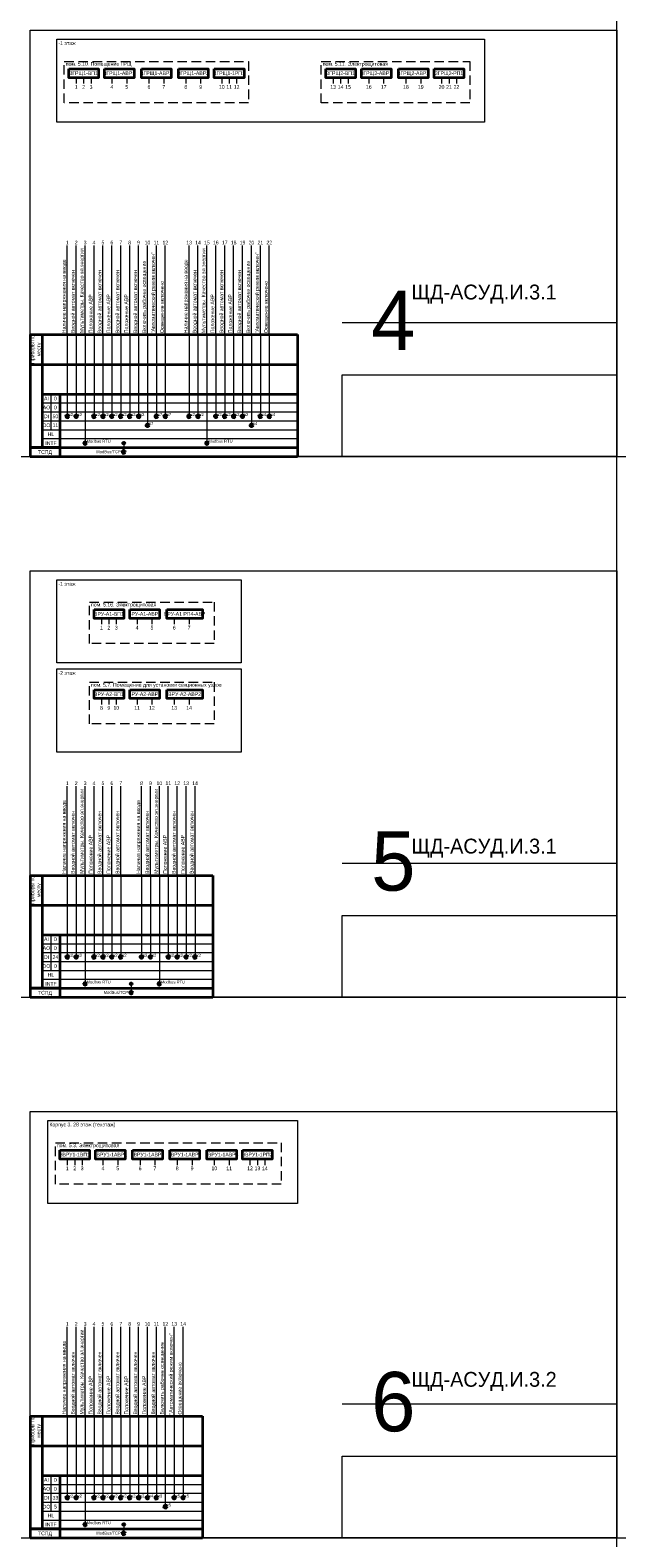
# Model space of a CAD drawing. Header units: millimetres. Extents: x -1173 to 6733, y -4591 to 345.
# Tile 10 of 93: x -1173 to -778, y -3135 to -2120. Entities that reach past the tile are written whole.
import ezdxf
from ezdxf.enums import TextEntityAlignment as Align

# ---------------------------------------------------------------- set-up
doc = ezdxf.new("R2010")
doc.units = ezdxf.units.MM
doc.linetypes.add('DASHED2', pattern=[9.525, 6.35, -3.175])
doc.layers.get('0').update_dxf_attribs({"lineweight": 15})
for name, color, linetype, lineweight in [('AK_Drawing', 7, 'Continuous', 35), ('AK_Drawing_Thin', 7, 'Continuous', 15), ('AK_Equipment', 7, 'Continuous', 35), ('AK_Impulse', 7, 'Continuous', 9), ('AK_Table', 7, 'Continuous', 35)]:
    doc.layers.add(name, color=color, linetype=linetype, lineweight=lineweight)
doc.layers.add('UNPLOTTED', color=2, linetype='Continuous', lineweight=15, plot=False)
doc.styles.add('PT Sans Narrow', font='PTN57F.ttf')
doc.styles.get("Standard").update_dxf_attribs({"font": 'arial.ttf'})

# ---------------------------------------------------------------- blocks, each defined once
blk = doc.blocks.new('*U1')
at = {"layer": 'UNPLOTTED'}
blk.add_line((0, 90), (-185, 90), dxfattribs=at)
for points in [[(0, 0), (-395, 0), (-395, 287), (0, 287)], [(-185, 55), (0, 55), (0, 0), (-185, 0)]]:
    blk.add_lwpolyline(points, close=True, dxfattribs=at)
blk = doc.blocks.new('*U247')
at = {"layer": 'AK_Impulse'}
for q in [(0, 60), (0, -55)]:
    blk.add_line((0, 0), q, dxfattribs=at)
at = {"style": 'PT Sans Narrow'}
for tag, p in [('DESC1', (-1, 1)), ('DESC2', (3, 1))]:
    blk.add_attdef(tag, p, '', height=2.5, rotation=90, dxfattribs=at)
at = {"layer": 'AK_Impulse', "style": 'PT Sans Narrow'}
blk.add_attdef('Y', text='', height=2.5, dxfattribs=at).set_placement((0, 60), align=Align.BOTTOM_CENTER)
blk = doc.blocks.new('*U266')
at = {"lineweight": -2}
for p, q in [((0, 82), (180, 82)), ((0, 82), (0, 62)), ((8, 82), (8, 62)), ((180, 82), (180, 62)), ((0, 62), (0, 0)), ((0, 62), (180, 62)), ((8, 62), (8, 6)), ((180, 62), (180, 0)), ((8, 42), (180, 42)), ((20, 42), (20, 0)), ((0, 6), (180, 6)), ((20, 6), (0, 6)), ((0, 0), (180, 0))]:
    blk.add_line(p, q, dxfattribs=at)
at = {"lineweight": 9}
for p, q in [((14, 42), (14, 18)), ((8, 36), (180, 36)), ((8, 30), (180, 30)), ((8, 24), (180, 24)), ((8, 18), (180, 18)), ((8, 12), (180, 12))]:
    blk.add_line(p, q, dxfattribs=at)
at = {"style": 'PT Sans Narrow'}
for s, p in [('AO', (11, 33)), ('AI', (11, 39)), ('DO', (11, 21)), ('DI', (11, 27)), ('INTF', (14, 9)), ('HL', (14, 15)), ('ТСПД', (10, 3))]:
    blk.add_text(s, height=2.5, dxfattribs=at).set_placement(p, align=Align.MIDDLE_CENTER)
at = {"insert": (4, 72), "char_height": 2.5, "width": 19.6, "attachment_point": 5, "rotation": 90, "style": 'PT Sans Narrow'}
blk.add_mtext('Приборы по месту', dxfattribs=at)
at = {"lineweight": 30, "flags": 1}
blk.add_attdef('PANEL_NAME', text='', height=2.5, rotation=90, dxfattribs=at).set_placement((4, 36), align=Align.MIDDLE_CENTER)
at = {"style": 'PT Sans Narrow'}
for tag, p in [('AO_SIGNAL', (17, 33)), ('AI_SIGNAL', (17, 39)), ('DO_SIGNAL', (17, 21)), ('DI_SIGNAL', (17, 27))]:
    blk.add_attdef(tag, text='', height=2.5, dxfattribs=at).set_placement(p, align=Align.MIDDLE_CENTER)
blk = doc.blocks.new('WDDOT')
for radius in [0.7, 0.5, 0.3, 0.1]:
    blk.add_circle((0, 0), radius)
blk = doc.blocks.new('*U251')
at = {"color": 0, "lineweight": 50}
for radius in [0.72, 0.449, 0.223]:
    blk.add_circle((0, -15), radius, dxfattribs=at)
at = {"style": 'PT Sans Narrow', "flags": 12}
blk.add_attdef('DESC', (1, -14.75), '', height=2, dxfattribs=at)
at = {"layer": 'UNPLOTTED', "style": 'PT Sans Narrow', "flags": 13}
blk.add_attdef('SIGNAL_TYPE', text='', height=1, dxfattribs=at).set_placement((-1, -17), align=Align.RIGHT)
blk = doc.blocks.new('*U241')
at = {"color": 0, "lineweight": 50}
for radius in [0.72, 0.449, 0.223]:
    blk.add_circle((0, -33), radius, dxfattribs=at)
at = {"style": 'PT Sans Narrow', "flags": 12}
blk.add_attdef('DESC', (1, -32.75), '', height=2, dxfattribs=at)
at = {"layer": 'UNPLOTTED', "style": 'PT Sans Narrow', "flags": 13}
blk.add_attdef('SIGNAL_TYPE', text='', height=1, dxfattribs=at).set_placement((-1, -35), align=Align.RIGHT)
blk = doc.blocks.new('*U267')
at = {"layer": 'AK_Drawing_Thin', "color": 0}
blk.add_lwpolyline([(0, 0), (288, 0), (288, -56), (0, -56)], close=True, dxfattribs=at)
at = {"style": 'PT Sans Narrow'}
for tag, p in [('LEVEL', (1, -4)), ('DESC', (1, -55))]:
    blk.add_attdef(tag, p, '', height=2.5, dxfattribs=at)
blk = doc.blocks.new('*U246')
at = {"color": 0}
blk.add_lwpolyline([(0, 0), (20, 0), (20, -6), (0, -6)], close=True, dxfattribs=at)
at = {"style": 'PT Sans Narrow'}
for tag, p in [('LEVEL', (1, -4)), ('DESC', (1, -31))]:
    blk.add_attdef(tag, p, '', height=2.5, dxfattribs=at)
blk = doc.blocks.new('*U245')
at = {"layer": 'AK_Impulse'}
blk.add_line((0, 0), (0, -4), dxfattribs=at)
at = {"layer": 'AK_Impulse', "ltscale": 500, "style": 'PT Sans Narrow'}
blk.add_attdef('Y', text='', height=2.5, dxfattribs=at).set_placement((0, -5), align=Align.TOP_CENTER)
blk = doc.blocks.new('*U261')
at = {"linetype": 'DASHED2'}
blk.add_lwpolyline([(0, 0), (124, 0), (124, -28), (0, -28)], close=True, dxfattribs=at)
at = {"style": 'PT Sans Narrow'}
blk.add_attdef('SPACE_NAME', (1, -3), '', height=2.5, dxfattribs=at)
blk = doc.blocks.new('*U252')
at = {"color": 0, "lineweight": 50}
for radius in [0.72, 0.449, 0.223]:
    blk.add_circle((0, -15), radius, dxfattribs=at)
at = {"style": 'PT Sans Narrow', "flags": 12}
blk.add_attdef('DESC', (1, -14.75), '', height=2, dxfattribs=at)
at = {"layer": 'UNPLOTTED', "style": 'PT Sans Narrow', "flags": 13}
blk.add_attdef('SIGNAL_TYPE', text='', height=1, dxfattribs=at).set_placement((-1, -17), align=Align.RIGHT)
blk = doc.blocks.new('*U253')
at = {"color": 0, "lineweight": 50}
for radius in [0.72, 0.449, 0.223]:
    blk.add_circle((0, -15), radius, dxfattribs=at)
at = {"style": 'PT Sans Narrow', "flags": 12}
blk.add_attdef('DESC', (1, -14.75), '', height=2, dxfattribs=at)
at = {"layer": 'UNPLOTTED', "style": 'PT Sans Narrow', "flags": 13}
blk.add_attdef('SIGNAL_TYPE', text='', height=1, dxfattribs=at).set_placement((-1, -17), align=Align.RIGHT)
blk = doc.blocks.new('*U254')
at = {"color": 0, "lineweight": 50}
for radius in [0.72, 0.449, 0.223]:
    blk.add_circle((0, -15), radius, dxfattribs=at)
at = {"style": 'PT Sans Narrow', "flags": 12}
blk.add_attdef('DESC', (1, -14.75), '', height=2, dxfattribs=at)
at = {"layer": 'UNPLOTTED', "style": 'PT Sans Narrow', "flags": 13}
blk.add_attdef('SIGNAL_TYPE', text='', height=1, dxfattribs=at).set_placement((-1, -17), align=Align.RIGHT)
blk = doc.blocks.new('*U255')
at = {"layer": 'AK_Impulse'}
for q in [(0, 60), (0, -73)]:
    blk.add_line((0, 0), q, dxfattribs=at)
at = {"style": 'PT Sans Narrow'}
for tag, p in [('DESC1', (-1, 1)), ('DESC2', (3, 1))]:
    blk.add_attdef(tag, p, '', height=2.5, rotation=90, dxfattribs=at)
at = {"layer": 'AK_Impulse', "style": 'PT Sans Narrow'}
blk.add_attdef('Y', text='', height=2.5, dxfattribs=at).set_placement((0, 60), align=Align.BOTTOM_CENTER)
blk = doc.blocks.new('*U256')
at = {"color": 0, "lineweight": 50}
for radius in [0.72, 0.449, 0.223]:
    blk.add_circle((0, -33), radius, dxfattribs=at)
at = {"style": 'PT Sans Narrow', "flags": 12}
blk.add_attdef('DESC', (1, -32.75), '', height=2, dxfattribs=at)
at = {"layer": 'UNPLOTTED', "style": 'PT Sans Narrow', "flags": 13}
blk.add_attdef('SIGNAL_TYPE', text='', height=1, dxfattribs=at).set_placement((-1, -35), align=Align.RIGHT)
blk = doc.blocks.new('*U259')
at = {"layer": 'AK_Impulse'}
for q in [(0, 60), (0, -61.7)]:
    blk.add_line((0, 0), q, dxfattribs=at)
at = {"style": 'PT Sans Narrow'}
for tag, p in [('DESC1', (-1, 1)), ('DESC2', (3, 1))]:
    blk.add_attdef(tag, p, '', height=2.5, rotation=90, dxfattribs=at)
at = {"layer": 'AK_Impulse', "style": 'PT Sans Narrow'}
blk.add_attdef('Y', text='', height=2.5, dxfattribs=at).set_placement((0, 60), align=Align.BOTTOM_CENTER)
blk = doc.blocks.new('*U258')
at = {"color": 0, "lineweight": 50}
for radius in [0.72, 0.449, 0.223]:
    blk.add_circle((0, -21), radius, dxfattribs=at)
at = {"style": 'PT Sans Narrow', "flags": 12}
blk.add_attdef('DESC', (1, -20.75), '', height=2, dxfattribs=at)
at = {"layer": 'UNPLOTTED', "style": 'PT Sans Narrow', "flags": 13}
blk.add_attdef('SIGNAL_TYPE', text='', height=1, dxfattribs=at).set_placement((-1, -23), align=Align.RIGHT)
blk = doc.blocks.new('*U268')
at = {"linetype": 'DASHED2'}
blk.add_lwpolyline([(0, 0), (100, 0), (100, -28), (0, -28)], close=True, dxfattribs=at)
at = {"style": 'PT Sans Narrow'}
blk.add_attdef('SPACE_NAME', (1, -3), '', height=2.5, dxfattribs=at)
blk = doc.blocks.new('*U271')
at = {"lineweight": -2}
for p, q in [((0, 82), (123, 82)), ((0, 82), (0, 62)), ((8, 82), (8, 62)), ((123, 82), (123, 62)), ((0, 62), (0, 0)), ((0, 62), (123, 62)), ((8, 62), (8, 6)), ((123, 62), (123, 0)), ((8, 42), (123, 42)), ((20, 42), (20, 0)), ((0, 6), (123, 6)), ((20, 6), (0, 6)), ((0, 0), (123, 0))]:
    blk.add_line(p, q, dxfattribs=at)
at = {"lineweight": 9}
for p, q in [((14, 42), (14, 18)), ((8, 36), (123, 36)), ((8, 30), (123, 30)), ((8, 24), (123, 24)), ((8, 18), (123, 18)), ((8, 12), (123, 12))]:
    blk.add_line(p, q, dxfattribs=at)
at = {"style": 'PT Sans Narrow'}
for s, p in [('AO', (11, 33)), ('AI', (11, 39)), ('DO', (11, 21)), ('DI', (11, 27)), ('INTF', (14, 9)), ('HL', (14, 15)), ('ТСПД', (10, 3))]:
    blk.add_text(s, height=2.5, dxfattribs=at).set_placement(p, align=Align.MIDDLE_CENTER)
at = {"insert": (4, 72), "char_height": 2.5, "width": 19.6, "attachment_point": 5, "rotation": 90, "style": 'PT Sans Narrow'}
blk.add_mtext('Приборы по месту', dxfattribs=at)
at = {"lineweight": 30, "flags": 1}
blk.add_attdef('PANEL_NAME', text='', height=2.5, rotation=90, dxfattribs=at).set_placement((4, 36), align=Align.MIDDLE_CENTER)
at = {"style": 'PT Sans Narrow'}
for tag, p in [('AO_SIGNAL', (17, 33)), ('AI_SIGNAL', (17, 39)), ('DO_SIGNAL', (17, 21)), ('DI_SIGNAL', (17, 27))]:
    blk.add_attdef(tag, text='', height=2.5, dxfattribs=at).set_placement(p, align=Align.MIDDLE_CENTER)
blk = doc.blocks.new('*U270')
at = {"layer": 'AK_Drawing_Thin', "color": 0}
blk.add_lwpolyline([(0, 0), (124, 0), (124, -56), (0, -56)], close=True, dxfattribs=at)
at = {"style": 'PT Sans Narrow'}
for tag, p in [('LEVEL', (1, -4)), ('DESC', (1, -55))]:
    blk.add_attdef(tag, p, '', height=2.5, dxfattribs=at)
blk = doc.blocks.new('*U269')
at = {"color": 0}
blk.add_lwpolyline([(0, 0), (24, 0), (24, -6), (0, -6)], close=True, dxfattribs=at)
at = {"style": 'PT Sans Narrow'}
for tag, p in [('LEVEL', (1, -4)), ('DESC', (1, -31))]:
    blk.add_attdef(tag, p, '', height=2.5, dxfattribs=at)
blk = doc.blocks.new('*U250')
at = {"linetype": 'DASHED2'}
blk.add_lwpolyline([(0, 0), (84, 0), (84, -28), (0, -28)], close=True, dxfattribs=at)
at = {"style": 'PT Sans Narrow'}
blk.add_attdef('SPACE_NAME', (1, -3), '', height=2.5, dxfattribs=at)
blk = doc.blocks.new('*U260')
at = {"layer": 'AK_Drawing_Thin', "color": 0}
blk.add_lwpolyline([(0, 0), (168, 0), (168, -56), (0, -56)], close=True, dxfattribs=at)
at = {"style": 'PT Sans Narrow'}
for tag, p in [('LEVEL', (1, -4)), ('DESC', (1, -55))]:
    blk.add_attdef(tag, p, '', height=2.5, dxfattribs=at)
blk = doc.blocks.new('*U273')
at = {"linetype": 'DASHED2'}
blk.add_lwpolyline([(0, 0), (152, 0), (152, -28), (0, -28)], close=True, dxfattribs=at)
at = {"style": 'PT Sans Narrow'}
blk.add_attdef('SPACE_NAME', (1, -3), '', height=2.5, dxfattribs=at)
blk = doc.blocks.new('*U272')
at = {"lineweight": -2}
for p, q in [((0, 82), (116, 82)), ((0, 82), (0, 62)), ((8, 82), (8, 62)), ((116, 82), (116, 62)), ((0, 62), (0, 0)), ((0, 62), (116, 62)), ((8, 62), (8, 6)), ((116, 62), (116, 0)), ((8, 42), (116, 42)), ((20, 42), (20, 0)), ((0, 6), (116, 6)), ((20, 6), (0, 6)), ((0, 0), (116, 0))]:
    blk.add_line(p, q, dxfattribs=at)
at = {"lineweight": 9}
for p, q in [((14, 42), (14, 18)), ((8, 36), (116, 36)), ((8, 30), (116, 30)), ((8, 24), (116, 24)), ((8, 18), (116, 18)), ((8, 12), (116, 12))]:
    blk.add_line(p, q, dxfattribs=at)
at = {"style": 'PT Sans Narrow'}
for s, p in [('AO', (11, 33)), ('AI', (11, 39)), ('DO', (11, 21)), ('DI', (11, 27)), ('INTF', (14, 9)), ('HL', (14, 15)), ('ТСПД', (10, 3))]:
    blk.add_text(s, height=2.5, dxfattribs=at).set_placement(p, align=Align.MIDDLE_CENTER)
at = {"insert": (4, 72), "char_height": 2.5, "width": 19.6, "attachment_point": 5, "rotation": 90, "style": 'PT Sans Narrow'}
blk.add_mtext('Приборы по месту', dxfattribs=at)
at = {"lineweight": 30, "flags": 1}
blk.add_attdef('PANEL_NAME', text='', height=2.5, rotation=90, dxfattribs=at).set_placement((4, 36), align=Align.MIDDLE_CENTER)
at = {"style": 'PT Sans Narrow'}
for tag, p in [('AO_SIGNAL', (17, 33)), ('AI_SIGNAL', (17, 39)), ('DO_SIGNAL', (17, 21)), ('DI_SIGNAL', (17, 27))]:
    blk.add_attdef(tag, text='', height=2.5, dxfattribs=at).set_placement(p, align=Align.MIDDLE_CENTER)

msp = doc.modelspace()

# ---------------------------------------------------------------- linework, layer by layer
at = {"layer": 'AK_Impulse'}
for p, q in [((-1110, -2398), (-1110, -2404)), ((-1105, -2762), (-1105, -2768)), ((-1110, -3126), (-1110, -3132))]:
    msp.add_line(p, q, dxfattribs=at)
at = {"layer": 'UNPLOTTED', "color": 2, "true_color": 0xf1eb1f}
for p, direction in [((-778, -1679), (0, 1)), ((-778, -2407), (1, 0)), ((-778, -2771), (1, 0)), ((-778, -3135), (1, 0))]:
    msp.add_xline(p, direction, dxfattribs=at)

# ---------------------------------------------------------------- block references
at = {"layer": 'AK_Drawing'}
for p in [(-1110, -2398), (-1105, -2762), (-1110, -3126)]:
    msp.add_blockref('WDDOT', p, dxfattribs=at)
at = {"layer": 'AK_Drawing_Thin', "color": 251}
for name, p, values in [('*U267', (-1155, -2126), {'LEVEL': '-1 этаж'}), ('*U270', (-1155, -2490), {'LEVEL': '-1 этаж'}), ('*U270', (-1155, -2550), {'LEVEL': '-2 этаж'}), ('*U260', (-1161, -2854), {'LEVEL': 'Корпус 3. 28 этаж (техэтаж)'})]:
    msp.add_blockref(name, p, dxfattribs=at).add_auto_attribs(values)
at = {"layer": 'AK_Drawing_Thin'}
for name, p, values in [('*U261', (-1150, -2141), {'SPACE_NAME': 'пом. 5.10. Помещение ГРЩ'}), ('*U268', (-977, -2141), {'SPACE_NAME': 'пом. 5.11. Электрощитовая'}), ('*U250', (-1133, -2505), {'SPACE_NAME': 'пом. 5.16. Электрощитовая'}), ('*U250', (-1133, -2559), {'SPACE_NAME': 'пом. 5.7. Помещение для установки секционных узлов'}), ('*U273', (-1156, -2869), {'SPACE_NAME': 'пом. 5.3. Электрощитовая'})]:
    msp.add_blockref(name, p, dxfattribs=at).add_auto_attribs(values)
at = {"layer": 'AK_Drawing_Thin', "ltscale": 10}
for name, p, values in [('*U247', (-1148, -2325), {'DESC1': 'Наличие напряжения на вводе', 'Y': '1'}), ('*U247', (-1142, -2325), {'DESC1': 'Вводной автомат включен', 'Y': '2'}), ('*U255', (-1136, -2325), {'DESC1': 'Мультиметры. Качество эл.энергии', 'Y': '3'}), ('*U247', (-1130, -2325), {'DESC1': 'Положение АВР', 'Y': '4'}), ('*U247', (-1124, -2325), {'DESC1': 'Вводной автомат включен', 'Y': '5'}), ('*U247', (-1118, -2325), {'DESC1': 'Положение АВР', 'Y': '6'}), ('*U247', (-1112, -2325), {'DESC1': 'Вводной автомат включен', 'Y': '7'}), ('*U247', (-1106, -2325), {'DESC1': 'Положение АВР', 'Y': '8'}), ('*U247', (-1100, -2325), {'DESC1': 'Вводной автомат включен', 'Y': '9'}), ('*U259', (-1094, -2325), {'DESC1': 'Включить рабочее освещение', 'Y': '10'}), ('*U247', (-1088, -2325), {'DESC1': '"Автоматический режим включен"', 'Y': '11'}), ('*U247', (-1082, -2325), {'DESC1': 'Освещение включено', 'Y': '12'}), ('*U247', (-1066, -2325), {'DESC1': 'Наличие напряжения на вводе', 'Y': '13'}), ('*U247', (-1060, -2325), {'DESC1': 'Вводной автомат включен', 'Y': '14'}), ('*U255', (-1054, -2325), {'DESC1': 'Мультиметры. Качество эл.энергии', 'Y': '15'}), ('*U247', (-1048, -2325), {'DESC1': 'Положение АВР', 'Y': '16'}), ('*U247', (-1042, -2325), {'DESC1': 'Вводной автомат включен', 'Y': '17'}), ('*U247', (-1036, -2325), {'DESC1': 'Положение АВР', 'Y': '18'}), ('*U247', (-1030, -2325), {'DESC1': 'Вводной автомат включен', 'Y': '19'}), ('*U259', (-1024, -2325), {'DESC1': 'Включить рабочее освещение', 'Y': '20'}), ('*U247', (-1018, -2325), {'DESC1': '"Автоматический режим включен"', 'Y': '21'}), ('*U247', (-1012, -2325), {'DESC1': 'Освещение включено', 'Y': '22'}), ('*U247', (-1148, -2689), {'DESC1': 'Наличие напряжения на вводе', 'Y': '1'}), ('*U247', (-1142, -2689), {'DESC1': 'Вводной автомат включен', 'Y': '2'}), ('*U255', (-1136, -2689), {'DESC1': 'Мультиметры. Качество эл.энергии', 'Y': '3'}), ('*U247', (-1130, -2689), {'DESC1': 'Положение АВР', 'Y': '4'}), ('*U247', (-1124, -2689), {'DESC1': 'Вводной автомат включен', 'Y': '5'}), ('*U247', (-1118, -2689), {'DESC1': 'Положение АВР', 'Y': '6'}), ('*U247', (-1112, -2689), {'DESC1': 'Вводной автомат включен', 'Y': '7'}), ('*U247', (-1098, -2689), {'DESC1': 'Наличие напряжения на вводе', 'Y': '8'}), ('*U247', (-1092, -2689), {'DESC1': 'Вводной автомат включен', 'Y': '9'}), ('*U255', (-1086, -2689), {'DESC1': 'Мультиметры. Качество эл.энергии', 'Y': '10'}), ('*U247', (-1080, -2689), {'DESC1': 'Положение АВР', 'Y': '11'}), ('*U247', (-1074, -2689), {'DESC1': 'Вводной автомат включен', 'Y': '12'}), ('*U247', (-1068, -2689), {'DESC1': 'Положение АВР', 'Y': '13'}), ('*U247', (-1062, -2689), {'DESC1': 'Вводной автомат включен', 'Y': '14'}), ('*U247', (-1148, -3053), {'DESC1': 'Наличие напряжения на вводе', 'Y': '1'}), ('*U247', (-1142, -3053), {'DESC1': 'Вводной автомат включен', 'Y': '2'}), ('*U255', (-1136, -3053), {'DESC1': 'Мультиметры. Качество эл.энергии', 'Y': '3'}), ('*U247', (-1130, -3053), {'DESC1': 'Положение АВР', 'Y': '4'}), ('*U247', (-1124, -3053), {'DESC1': 'Вводной автомат включен', 'Y': '5'}), ('*U247', (-1118, -3053), {'DESC1': 'Положение АВР', 'Y': '6'}), ('*U247', (-1112, -3053), {'DESC1': 'Вводной автомат включен', 'Y': '7'}), ('*U247', (-1106, -3053), {'DESC1': 'Положение АВР', 'Y': '8'}), ('*U247', (-1100, -3053), {'DESC1': 'Вводной автомат включен', 'Y': '9'}), ('*U247', (-1094, -3053), {'DESC1': 'Положение АВР', 'Y': '10'}), ('*U247', (-1088, -3053), {'DESC1': 'Вводной автомат включен', 'Y': '11'}), ('*U259', (-1082, -3053), {'DESC1': 'Включить рабочее освещение', 'Y': '12'}), ('*U247', (-1076, -3053), {'DESC1': '"Автоматический режим включен"', 'Y': '13'}), ('*U247', (-1070, -3053), {'DESC1': 'Освещение включено', 'Y': '14'})]:
    msp.add_blockref(name, p, dxfattribs=at).add_auto_attribs(values)
ref = msp.add_blockref('*U251', (-1148, -2365), dxfattribs=at)
ref.add_attrib('DESC', 'x2', (-1147, -2379.8), dxfattribs={"layer": '0', "height": 2, "style": 'PT Sans Narrow'})
ref = msp.add_blockref('*U252', (-1142, -2365), dxfattribs=at)
ref.add_attrib('DESC', 'x2', (-1141, -2379.8), dxfattribs={"layer": '0', "height": 2, "style": 'PT Sans Narrow'})
ref = msp.add_blockref('*U253', (-1130, -2365), dxfattribs=at)
ref.add_attrib('DESC', 'x2', (-1129, -2379.8), dxfattribs={"layer": '0', "height": 2, "style": 'PT Sans Narrow'})
ref = msp.add_blockref('*U254', (-1124, -2365), dxfattribs=at)
ref.add_attrib('DESC', 'x2', (-1123, -2379.8), dxfattribs={"layer": '0', "height": 2, "style": 'PT Sans Narrow'})
ref = msp.add_blockref('*U253', (-1118, -2365), dxfattribs=at)
ref.add_attrib('DESC', 'x2', (-1117, -2379.8), dxfattribs={"layer": '0', "height": 2, "style": 'PT Sans Narrow'})
ref = msp.add_blockref('*U254', (-1112, -2365), dxfattribs=at)
ref.add_attrib('DESC', 'x2', (-1111, -2379.8), dxfattribs={"layer": '0', "height": 2, "style": 'PT Sans Narrow'})
ref = msp.add_blockref('*U253', (-1106, -2365), dxfattribs=at)
ref.add_attrib('DESC', 'x2', (-1105, -2379.8), dxfattribs={"layer": '0', "height": 2, "style": 'PT Sans Narrow'})
ref = msp.add_blockref('*U254', (-1100, -2365), dxfattribs=at)
ref.add_attrib('DESC', 'x2', (-1099, -2379.8), dxfattribs={"layer": '0', "height": 2, "style": 'PT Sans Narrow'})
ref = msp.add_blockref('*U258', (-1094, -2365), dxfattribs=at)
ref.add_attrib('DESC', 'x7', (-1093, -2385.8), dxfattribs={"layer": '0', "height": 2, "style": 'PT Sans Narrow'})
ref = msp.add_blockref('*U253', (-1088, -2365), dxfattribs=at)
ref.add_attrib('DESC', 'x7', (-1087, -2379.8), dxfattribs={"layer": '0', "height": 2, "style": 'PT Sans Narrow'})
ref = msp.add_blockref('*U254', (-1082, -2365), dxfattribs=at)
ref.add_attrib('DESC', 'x7', (-1081, -2379.8), dxfattribs={"layer": '0', "height": 2, "style": 'PT Sans Narrow'})
ref = msp.add_blockref('*U251', (-1066, -2365), dxfattribs=at)
ref.add_attrib('DESC', 'x2', (-1065, -2379.8), dxfattribs={"layer": '0', "height": 2, "style": 'PT Sans Narrow'})
ref = msp.add_blockref('*U252', (-1060, -2365), dxfattribs=at)
ref.add_attrib('DESC', 'x2', (-1059, -2379.8), dxfattribs={"layer": '0', "height": 2, "style": 'PT Sans Narrow'})
ref = msp.add_blockref('*U253', (-1048, -2365), dxfattribs=at)
ref.add_attrib('DESC', 'x2', (-1047, -2379.8), dxfattribs={"layer": '0', "height": 2, "style": 'PT Sans Narrow'})
ref = msp.add_blockref('*U254', (-1042, -2365), dxfattribs=at)
ref.add_attrib('DESC', 'x2', (-1041, -2379.8), dxfattribs={"layer": '0', "height": 2, "style": 'PT Sans Narrow'})
ref = msp.add_blockref('*U253', (-1036, -2365), dxfattribs=at)
ref.add_attrib('DESC', 'x2', (-1035, -2379.8), dxfattribs={"layer": '0', "height": 2, "style": 'PT Sans Narrow'})
ref = msp.add_blockref('*U254', (-1030, -2365), dxfattribs=at)
ref.add_attrib('DESC', 'x2', (-1029, -2379.8), dxfattribs={"layer": '0', "height": 2, "style": 'PT Sans Narrow'})
ref = msp.add_blockref('*U258', (-1024, -2365), dxfattribs=at)
ref.add_attrib('DESC', 'x4', (-1023, -2385.8), dxfattribs={"layer": '0', "height": 2, "style": 'PT Sans Narrow'})
ref = msp.add_blockref('*U253', (-1018, -2365), dxfattribs=at)
ref.add_attrib('DESC', 'x4', (-1017, -2379.8), dxfattribs={"layer": '0', "height": 2, "style": 'PT Sans Narrow'})
ref = msp.add_blockref('*U254', (-1012, -2365), dxfattribs=at)
ref.add_attrib('DESC', 'x4', (-1011, -2379.8), dxfattribs={"layer": '0', "height": 2, "style": 'PT Sans Narrow'})
ref = msp.add_blockref('*U256', (-1136, -2365), dxfattribs=at)
ref.add_attrib('DESC', 'Modbus RTU', (-1135, -2397.8), dxfattribs={"layer": '0', "height": 2, "style": 'PT Sans Narrow'})
ref = msp.add_blockref('*U241', (-1110, -2371), dxfattribs=at)
ref.add_attrib('DESC', 'ModBus/TCP    ', dxfattribs={"layer": '0', "height": 2, "style": 'PT Sans Narrow'}).set_placement((-1109, -2403.8), align=Align.MIDDLE_RIGHT)
ref = msp.add_blockref('*U256', (-1054, -2365), dxfattribs=at)
ref.add_attrib('DESC', 'Modbus RTU', (-1053, -2397.8), dxfattribs={"layer": '0', "height": 2, "style": 'PT Sans Narrow'})
ref = msp.add_blockref('*U251', (-1148, -2729), dxfattribs=at)
ref.add_attrib('DESC', 'x2', (-1147, -2743.8), dxfattribs={"layer": '0', "height": 2, "style": 'PT Sans Narrow'})
ref = msp.add_blockref('*U252', (-1142, -2729), dxfattribs=at)
ref.add_attrib('DESC', 'x2', (-1141, -2743.8), dxfattribs={"layer": '0', "height": 2, "style": 'PT Sans Narrow'})
ref = msp.add_blockref('*U253', (-1130, -2729), dxfattribs=at)
ref.add_attrib('DESC', 'x2', (-1129, -2743.8), dxfattribs={"layer": '0', "height": 2, "style": 'PT Sans Narrow'})
ref = msp.add_blockref('*U254', (-1124, -2729), dxfattribs=at)
ref.add_attrib('DESC', 'x2', (-1123, -2743.8), dxfattribs={"layer": '0', "height": 2, "style": 'PT Sans Narrow'})
ref = msp.add_blockref('*U253', (-1118, -2729), dxfattribs=at)
ref.add_attrib('DESC', 'x2', (-1117, -2743.8), dxfattribs={"layer": '0', "height": 2, "style": 'PT Sans Narrow'})
ref = msp.add_blockref('*U254', (-1112, -2729), dxfattribs=at)
ref.add_attrib('DESC', 'x2', (-1111, -2743.8), dxfattribs={"layer": '0', "height": 2, "style": 'PT Sans Narrow'})
ref = msp.add_blockref('*U251', (-1098, -2729), dxfattribs=at)
ref.add_attrib('DESC', 'x2', (-1097, -2743.8), dxfattribs={"layer": '0', "height": 2, "style": 'PT Sans Narrow'})
ref = msp.add_blockref('*U252', (-1092, -2729), dxfattribs=at)
ref.add_attrib('DESC', 'x2', (-1091, -2743.8), dxfattribs={"layer": '0', "height": 2, "style": 'PT Sans Narrow'})
ref = msp.add_blockref('*U253', (-1080, -2729), dxfattribs=at)
ref.add_attrib('DESC', 'x2', (-1079, -2743.8), dxfattribs={"layer": '0', "height": 2, "style": 'PT Sans Narrow'})
ref = msp.add_blockref('*U254', (-1074, -2729), dxfattribs=at)
ref.add_attrib('DESC', 'x2', (-1073, -2743.8), dxfattribs={"layer": '0', "height": 2, "style": 'PT Sans Narrow'})
ref = msp.add_blockref('*U253', (-1068, -2729), dxfattribs=at)
ref.add_attrib('DESC', 'x2', (-1067, -2743.8), dxfattribs={"layer": '0', "height": 2, "style": 'PT Sans Narrow'})
ref = msp.add_blockref('*U254', (-1062, -2729), dxfattribs=at)
ref.add_attrib('DESC', 'x2', (-1061, -2743.8), dxfattribs={"layer": '0', "height": 2, "style": 'PT Sans Narrow'})
ref = msp.add_blockref('*U256', (-1136, -2729), dxfattribs=at)
ref.add_attrib('DESC', 'Modbus RTU', (-1135, -2761.8), dxfattribs={"layer": '0', "height": 2, "style": 'PT Sans Narrow'})
ref = msp.add_blockref('*U256', (-1086, -2729), dxfattribs=at)
ref.add_attrib('DESC', 'Modbus RTU', (-1085, -2761.8), dxfattribs={"layer": '0', "height": 2, "style": 'PT Sans Narrow'})
ref = msp.add_blockref('*U241', (-1105, -2735), dxfattribs=at)
ref.add_attrib('DESC', 'ModBus/TCP    ', dxfattribs={"layer": '0', "height": 2, "style": 'PT Sans Narrow'}).set_placement((-1104, -2767.8), align=Align.MIDDLE_RIGHT)
ref = msp.add_blockref('*U251', (-1148, -3093), dxfattribs=at)
ref.add_attrib('DESC', 'x2', (-1147, -3107.8), dxfattribs={"layer": '0', "height": 2, "style": 'PT Sans Narrow'})
ref = msp.add_blockref('*U252', (-1142, -3093), dxfattribs=at)
ref.add_attrib('DESC', 'x2', (-1141, -3107.8), dxfattribs={"layer": '0', "height": 2, "style": 'PT Sans Narrow'})
ref = msp.add_blockref('*U253', (-1130, -3093), dxfattribs=at)
ref.add_attrib('DESC', 'x2', (-1129, -3107.8), dxfattribs={"layer": '0', "height": 2, "style": 'PT Sans Narrow'})
ref = msp.add_blockref('*U254', (-1124, -3093), dxfattribs=at)
ref.add_attrib('DESC', 'x2', (-1123, -3107.8), dxfattribs={"layer": '0', "height": 2, "style": 'PT Sans Narrow'})
ref = msp.add_blockref('*U253', (-1118, -3093), dxfattribs=at)
ref.add_attrib('DESC', 'x2', (-1117, -3107.8), dxfattribs={"layer": '0', "height": 2, "style": 'PT Sans Narrow'})
ref = msp.add_blockref('*U254', (-1112, -3093), dxfattribs=at)
ref.add_attrib('DESC', 'x2', (-1111, -3107.8), dxfattribs={"layer": '0', "height": 2, "style": 'PT Sans Narrow'})
ref = msp.add_blockref('*U253', (-1106, -3093), dxfattribs=at)
ref.add_attrib('DESC', 'x2', (-1105, -3107.8), dxfattribs={"layer": '0', "height": 2, "style": 'PT Sans Narrow'})
ref = msp.add_blockref('*U254', (-1100, -3093), dxfattribs=at)
ref.add_attrib('DESC', 'x2', (-1099, -3107.8), dxfattribs={"layer": '0', "height": 2, "style": 'PT Sans Narrow'})
ref = msp.add_blockref('*U253', (-1094, -3093), dxfattribs=at)
ref.add_attrib('DESC', 'x4', (-1093, -3107.8), dxfattribs={"layer": '0', "height": 2, "style": 'PT Sans Narrow'})
ref = msp.add_blockref('*U254', (-1088, -3093), dxfattribs=at)
ref.add_attrib('DESC', 'x3', (-1087, -3107.8), dxfattribs={"layer": '0', "height": 2, "style": 'PT Sans Narrow'})
ref = msp.add_blockref('*U253', (-1076, -3093), dxfattribs=at)
ref.add_attrib('DESC', 'x5', (-1075, -3107.8), dxfattribs={"layer": '0', "height": 2, "style": 'PT Sans Narrow'})
ref = msp.add_blockref('*U254', (-1070, -3093), dxfattribs=at)
ref.add_attrib('DESC', 'x5', (-1069, -3107.8), dxfattribs={"layer": '0', "height": 2, "style": 'PT Sans Narrow'})
ref = msp.add_blockref('*U258', (-1082, -3093), dxfattribs=at)
ref.add_attrib('DESC', 'x5', (-1081, -3113.8), dxfattribs={"layer": '0', "height": 2, "style": 'PT Sans Narrow'})
ref = msp.add_blockref('*U256', (-1136, -3093), dxfattribs=at)
ref.add_attrib('DESC', 'Modbus RTU', (-1135, -3125.8), dxfattribs={"layer": '0', "height": 2, "style": 'PT Sans Narrow'})
ref = msp.add_blockref('*U241', (-1110, -3099), dxfattribs=at)
ref.add_attrib('DESC', 'ModBus/TCP    ', dxfattribs={"layer": '0', "height": 2, "style": 'PT Sans Narrow'}).set_placement((-1109, -3131.8), align=Align.MIDDLE_RIGHT)
at = {"layer": 'AK_Equipment'}
ref = msp.add_blockref('*U246', (-1147, -2146), dxfattribs=at)
ref.add_attrib('LEVEL', '3ГРЩ1-ВП1', dxfattribs={"layer": '0', "ltscale": 10, "height": 2.5, "style": 'PT Sans Narrow'}).set_placement((-1137, -2149), align=Align.MIDDLE_CENTER)
ref = msp.add_blockref('*U246', (-1123, -2146), dxfattribs=at)
ref.add_attrib('LEVEL', '3ГРЩ1-АВР1', dxfattribs={"layer": '0', "ltscale": 10, "height": 2.5, "style": 'PT Sans Narrow'}).set_placement((-1113, -2149), align=Align.MIDDLE_CENTER)
ref = msp.add_blockref('*U246', (-1098, -2146), dxfattribs=at)
ref.add_attrib('LEVEL', '3ГРЩ1-АВР2', dxfattribs={"layer": '0', "ltscale": 10, "height": 2.5, "style": 'PT Sans Narrow'}).set_placement((-1088, -2149), align=Align.MIDDLE_CENTER)
ref = msp.add_blockref('*U246', (-1073.2, -2146), dxfattribs=at)
ref.add_attrib('LEVEL', '3ГРЩ1-АВР3', dxfattribs={"layer": '0', "ltscale": 10, "height": 2.5, "style": 'PT Sans Narrow'}).set_placement((-1063.2, -2149), align=Align.MIDDLE_CENTER)
ref = msp.add_blockref('*U246', (-1049, -2146), dxfattribs=at)
ref.add_attrib('LEVEL', '3ГРЩ1-1РП1', dxfattribs={"layer": '0', "ltscale": 10, "height": 2.5, "style": 'PT Sans Narrow'}).set_placement((-1039, -2149), align=Align.MIDDLE_CENTER)
ref = msp.add_blockref('*U246', (-974, -2146), dxfattribs=at)
ref.add_attrib('LEVEL', '3ГРЩ2-ВП1', dxfattribs={"layer": '0', "ltscale": 10, "height": 2.5, "style": 'PT Sans Narrow'}).set_placement((-964, -2149), align=Align.MIDDLE_CENTER)
ref = msp.add_blockref('*U246', (-950, -2146), dxfattribs=at)
ref.add_attrib('LEVEL', '3ГРЩ2-АВР1', dxfattribs={"layer": '0', "ltscale": 10, "height": 2.5, "style": 'PT Sans Narrow'}).set_placement((-940, -2149), align=Align.MIDDLE_CENTER)
ref = msp.add_blockref('*U246', (-925, -2146), dxfattribs=at)
ref.add_attrib('LEVEL', '3ГРЩ2-АВР2', dxfattribs={"layer": '0', "ltscale": 10, "height": 2.5, "style": 'PT Sans Narrow'}).set_placement((-915, -2149), align=Align.MIDDLE_CENTER)
ref = msp.add_blockref('*U246', (-901, -2146), dxfattribs=at)
ref.add_attrib('LEVEL', '3ГРЩ2-РП1', dxfattribs={"layer": '0', "ltscale": 10, "height": 2.5, "style": 'PT Sans Narrow'}).set_placement((-891, -2149), align=Align.MIDDLE_CENTER)
for p, values in [((-1142, -2152), {'Y': '1'}), ((-1137, -2152), {'Y': '2'}), ((-1132, -2152), {'Y': '3'}), ((-1118, -2152), {'Y': '4'}), ((-1108, -2152), {'Y': '5'}), ((-1093, -2152), {'Y': '6'}), ((-1083, -2152), {'Y': '7'}), ((-1068.2, -2152), {'Y': '8'}), ((-1058.2, -2152), {'Y': '9'}), ((-1044, -2152), {'Y': '10'}), ((-1039, -2152), {'Y': '11'}), ((-1034, -2152), {'Y': '12'}), ((-969, -2152), {'Y': '13'}), ((-964, -2152), {'Y': '14'}), ((-959, -2152), {'Y': '15'}), ((-945, -2152), {'Y': '16'}), ((-935, -2152), {'Y': '17'}), ((-920, -2152), {'Y': '18'}), ((-910, -2152), {'Y': '19'}), ((-896, -2152), {'Y': '20'}), ((-891, -2152), {'Y': '21'}), ((-886, -2152), {'Y': '22'}), ((-1125, -2516), {'Y': '1'}), ((-1120, -2516), {'Y': '2'}), ((-1115, -2516), {'Y': '3'}), ((-1101, -2516), {'Y': '4'}), ((-1091, -2516), {'Y': '5'}), ((-1076, -2516), {'Y': '6'}), ((-1066, -2516), {'Y': '7'}), ((-1125, -2570), {'Y': '8'}), ((-1120, -2570), {'Y': '9'}), ((-1115, -2570), {'Y': '10'}), ((-1101, -2570), {'Y': '11'}), ((-1091, -2570), {'Y': '12'}), ((-1076, -2570), {'Y': '13'}), ((-1066, -2570), {'Y': '14'}), ((-1148, -2880), {'Y': '1'}), ((-1143, -2880), {'Y': '2'}), ((-1138, -2880), {'Y': '3'}), ((-1124, -2880), {'Y': '4'}), ((-1114, -2880), {'Y': '5'}), ((-1099, -2880), {'Y': '6'}), ((-1089, -2880), {'Y': '7'}), ((-1074, -2880), {'Y': '8'}), ((-1064, -2880), {'Y': '9'}), ((-1049, -2880), {'Y': '10'}), ((-1039, -2880), {'Y': '11'}), ((-1025, -2880), {'Y': '12'}), ((-1020, -2880), {'Y': '13'}), ((-1015, -2880), {'Y': '14'})]:
    msp.add_blockref('*U245', p, dxfattribs=at).add_auto_attribs(values)
ref = msp.add_blockref('*U246', (-1130, -2510), dxfattribs=at)
ref.add_attrib('LEVEL', 'ВРУ-А1-ВП1', dxfattribs={"layer": '0', "ltscale": 10, "height": 2.5, "style": 'PT Sans Narrow'}).set_placement((-1120, -2513), align=Align.MIDDLE_CENTER)
ref = msp.add_blockref('*U246', (-1106, -2510), dxfattribs=at)
ref.add_attrib('LEVEL', 'ВРУ-А1-АВР1', dxfattribs={"layer": '0', "ltscale": 10, "height": 2.5, "style": 'PT Sans Narrow'}).set_placement((-1096, -2513), align=Align.MIDDLE_CENTER)
ref = msp.add_blockref('*U269', (-1081, -2510), dxfattribs=at)
ref.add_attrib('LEVEL', 'ВРУ-А1 РП4-АВР', dxfattribs={"layer": '0', "ltscale": 10, "height": 2.5, "style": 'PT Sans Narrow'}).set_placement((-1069, -2513), align=Align.MIDDLE_CENTER)
ref = msp.add_blockref('*U246', (-1130, -2564), dxfattribs=at)
ref.add_attrib('LEVEL', 'ВРУ-А2-ВП1', dxfattribs={"layer": '0', "ltscale": 10, "height": 2.5, "style": 'PT Sans Narrow'}).set_placement((-1120, -2567), align=Align.MIDDLE_CENTER)
ref = msp.add_blockref('*U246', (-1106, -2564), dxfattribs=at)
ref.add_attrib('LEVEL', 'ВРУ-А2-АВР1', dxfattribs={"layer": '0', "ltscale": 10, "height": 2.5, "style": 'PT Sans Narrow'}).set_placement((-1096, -2567), align=Align.MIDDLE_CENTER)
ref = msp.add_blockref('*U269', (-1081, -2564), dxfattribs=at)
ref.add_attrib('LEVEL', 'ВРУ-А2-АВР2', dxfattribs={"layer": '0', "ltscale": 10, "height": 2.5, "style": 'PT Sans Narrow'}).set_placement((-1069, -2567), align=Align.MIDDLE_CENTER)
ref = msp.add_blockref('*U246', (-1153, -2874), dxfattribs=at)
ref.add_attrib('LEVEL', '3ВРУ1-1ВП1', dxfattribs={"layer": '0', "ltscale": 10, "height": 2.5, "style": 'PT Sans Narrow'}).set_placement((-1143, -2877), align=Align.MIDDLE_CENTER)
ref = msp.add_blockref('*U246', (-1129, -2874), dxfattribs=at)
ref.add_attrib('LEVEL', '3ВРУ1-1АВР1', dxfattribs={"layer": '0', "ltscale": 10, "height": 2.5, "style": 'PT Sans Narrow'}).set_placement((-1119, -2877), align=Align.MIDDLE_CENTER)
ref = msp.add_blockref('*U246', (-1104, -2874), dxfattribs=at)
ref.add_attrib('LEVEL', '3ВРУ1-1АВР2', dxfattribs={"layer": '0', "ltscale": 10, "height": 2.5, "style": 'PT Sans Narrow'}).set_placement((-1094, -2877), align=Align.MIDDLE_CENTER)
ref = msp.add_blockref('*U246', (-1079, -2874), dxfattribs=at)
ref.add_attrib('LEVEL', '3ВРУ1-1АВР3', dxfattribs={"layer": '0', "ltscale": 10, "height": 2.5, "style": 'PT Sans Narrow'}).set_placement((-1069, -2877), align=Align.MIDDLE_CENTER)
ref = msp.add_blockref('*U246', (-1054, -2874), dxfattribs=at)
ref.add_attrib('LEVEL', '3ВРУ1-1АВР4', dxfattribs={"layer": '0', "ltscale": 10, "height": 2.5, "style": 'PT Sans Narrow'}).set_placement((-1044, -2877), align=Align.MIDDLE_CENTER)
ref = msp.add_blockref('*U246', (-1030, -2874), dxfattribs=at)
ref.add_attrib('LEVEL', '3ВРУ1-1РП2', dxfattribs={"layer": '0', "ltscale": 10, "height": 2.5, "style": 'PT Sans Narrow'}).set_placement((-1020, -2877), align=Align.MIDDLE_CENTER)
at = {"layer": 'AK_Table'}
for name, p, values in [('*U266', (-1173, -2407), {'AI_SIGNAL': '0', 'AO_SIGNAL': '0', 'DI_SIGNAL': '50', 'DO_SIGNAL': '11'}), ('*U271', (-1173, -2771), {'AI_SIGNAL': '0', 'AO_SIGNAL': '0', 'DI_SIGNAL': '24', 'DO_SIGNAL': '0'}), ('*U272', (-1173, -3135), {'AI_SIGNAL': '0', 'AO_SIGNAL': '0', 'DI_SIGNAL': '33', 'DO_SIGNAL': '5'})]:
    msp.add_blockref(name, p, dxfattribs=at).add_auto_attribs(values)
at = {"layer": 'UNPLOTTED'}
for p in [(-778, -2407), (-778, -2771), (-778, -3135)]:
    msp.add_blockref('*U1', p, dxfattribs=at)

# ---------------------------------------------------------------- texts
at = {"layer": 'UNPLOTTED', "color": 3, "style": 'PT Sans Narrow'}
for s, p in [('ЩД-АСУД.И.3.1', (-818.5, -2301.3)), ('ЩД-АСУД.И.3.1', (-818.5, -2674.3)), ('ЩД-АСУД.И.3.2', (-818.5, -3033.3))]:
    msp.add_text(s, height=10, dxfattribs=at).set_placement(p, align=Align.RIGHT)
for s, p in [('4', (-928.5, -2335.3)), ('5', (-928.5, -2699.3)), ('6', (-928.5, -3063.3))]:
    msp.add_text(s, height=40, dxfattribs=at).set_placement(p, align=Align.CENTER)

doc.saveas('drawing.dxf')
